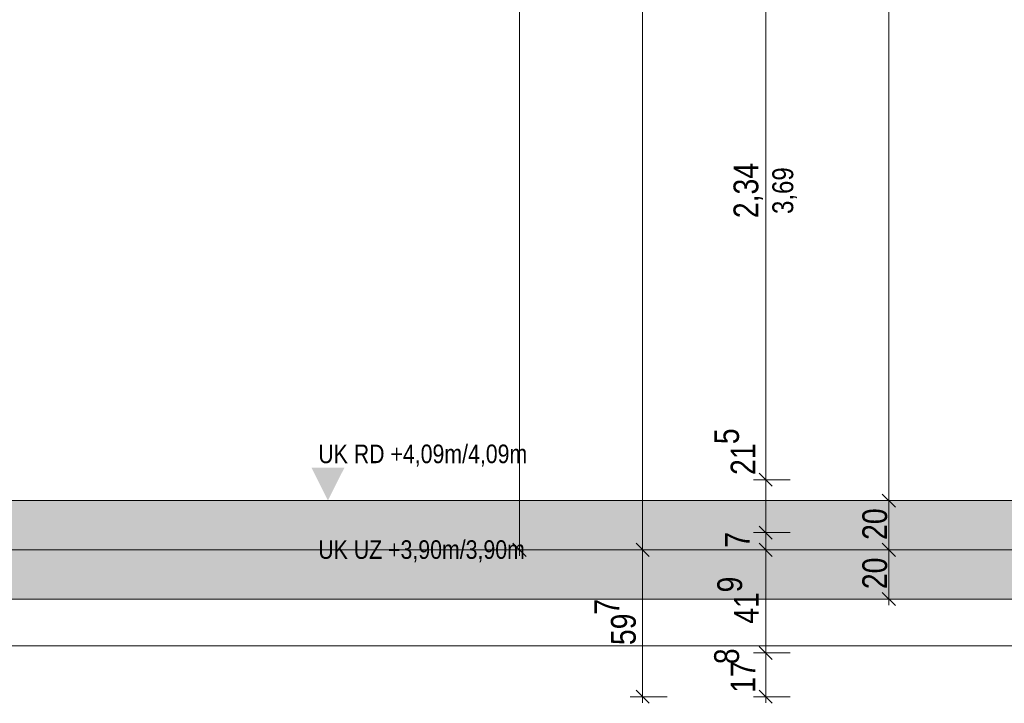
# Model space of a CAD drawing. Extents: x -620 to 300, y 62 to 1162.
# Tile 19 of 256: x -68 to 12, y 207 to 263. Entities that reach past the tile are written whole.
import ezdxf
from ezdxf.lldxf.tags import DXFTag

# ---------------------------------------------------------------- set-up
doc = ezdxf.new("R2010")
doc.units = 0
doc.layers.get('0').update_dxf_attribs({"lineweight": 13})
for name, color, linetype, lineweight, true_color in [('--Bem innen', 9, 'Continuous', 13, 0x808080), ('30 -33 Aussenwände- 7 Fassade_ Elemente', 7, 'Continuous', 9, 0x00aacc), ('30 -35 Decken- 1 Konstruktion-Träger- Stahlbeton', 7, 'Continuous', 13, 0x33aa00), ('70 -76 Bemaßung- 2 Allgemein', 9, 'Continuous', 5, 0x808080), ('iwb_Schraffur_Unterzug', 7, 'Continuous', 5, 0xffffcc)]:
    doc.layers.add(name, color=color, linetype=linetype, lineweight=lineweight, true_color=true_color)
doc.layers.add('70 -71 Achsen- 1 Gebäudeachsen', color=7, linetype='STRICHPUNKT2-A06G94XR8I', lineweight=18)
doc.styles.get("Standard").update_dxf_attribs({"font": 'ARIALN.TTF'})
tags = doc.linetypes.add('fein_strichliert-A06G94XS8I', pattern=[4, 1, -2, 1]).pattern_tags.tags
tags[8:9] = [DXFTag(74, 4), DXFTag(75, 0), DXFTag(340, '0'), DXFTag(46, 0.0), DXFTag(50, 0.0), DXFTag(44, 0.0), DXFTag(45, 0.0)]
tags[6:7] = [DXFTag(74, 4), DXFTag(75, 0), DXFTag(340, '0'), DXFTag(46, 0.0), DXFTag(50, 0.0), DXFTag(44, 0.0), DXFTag(45, 0.0)]
tags[4:5] = [DXFTag(74, 4), DXFTag(75, 0), DXFTag(340, '0'), DXFTag(46, 0.0), DXFTag(50, 0.0), DXFTag(44, 0.0), DXFTag(45, 0.0)]
tags = doc.linetypes.add('STRICHPUNKT2-A06G94XR8I', pattern=[12.7, 6.35, -3.175, 0, -3.175]).pattern_tags.tags
tags[10:11] = [DXFTag(74, 4), DXFTag(75, 0), DXFTag(340, '0'), DXFTag(46, 0.0), DXFTag(50, 0.0), DXFTag(44, 0.0), DXFTag(45, 0.0)]
tags[8:9] = [DXFTag(74, 4), DXFTag(75, 0), DXFTag(340, '0'), DXFTag(46, 0.0), DXFTag(50, 0.0), DXFTag(44, 0.0), DXFTag(45, 0.0)]
tags[6:7] = [DXFTag(74, 4), DXFTag(75, 0), DXFTag(340, '0'), DXFTag(46, 0.0), DXFTag(50, 0.0), DXFTag(44, 0.0), DXFTag(45, 0.0)]
tags[4:5] = [DXFTag(74, 4), DXFTag(75, 0), DXFTag(340, '0'), DXFTag(46, 0.0), DXFTag(50, 0.0), DXFTag(44, 0.0), DXFTag(45, 0.0)]

# ---------------------------------------------------------------- blocks, each defined once
blk = doc.blocks.new('Referenz-A06G94XT8I')
at = {"layer": '30 -33 Aussenwände- 7 Fassade_ Elemente', "color": 0, "linetype": 'fein_strichliert-A06G94XS8I', "lineweight": -2, "ltscale": 0.13}
blk.add_line((-447.78, 211.653), (31.62, 211.653), dxfattribs=at)
at = {"layer": '30 -35 Decken- 1 Konstruktion-Träger- Stahlbeton', "color": 0, "linetype": 'fein_strichliert-A06G94XS8I', "lineweight": -2, "ltscale": 0.13}
for p, q in [((-451.58, 223.453), (35.42, 223.453)), ((-451.58, 215.453), (35.42, 215.453))]:
    blk.add_line(p, q, dxfattribs=at)
at = {"layer": '70 -71 Achsen- 1 Gebäudeachsen', "color": 0, "linetype": 'STRICHPUNKT2-A06G94XR8I', "lineweight": -2, "ltscale": 0.13}
blk.add_line((-538.631, 219.453), (76.501, 219.453), dxfattribs=at)
at = {"layer": '70 -76 Bemaßung- 2 Allgemein', "color": 0, "linetype": 'Continuous', "lineweight": -2, "ltscale": 0.13}
for p, q in [((-27.52, 220.514), (-27.52, 323.393)), ((2.48, 224.514), (2.48, 319.393)), ((-17.52, 220.514), (-17.52, 311.453)), ((-7.52, 226.214), (-7.52, 270.893)), ((-7.52, 226.214), (-7.52, 227.274)), ((-6.989, 224.623), (-8.05, 225.684)), ((-6.989, 224.623), (-8.05, 225.684)), ((-7.52, 224.653), (-7.52, 226.214)), ((-7.52, 224.653), (-7.52, 226.214)), ((-5.52, 225.153), (-8.52, 225.153)), ((-5.52, 225.153), (-8.52, 225.153)), ((-7.52, 220.853), (-7.52, 225.153)), ((1.95, 223.984), (3.011, 222.923)), ((3.011, 222.923), (1.95, 223.984)), ((2.48, 222.953), (2.48, 224.514)), ((2.48, 223.953), (2.48, 222.393)), ((4.48, 223.453), (1.48, 223.453)), ((4.48, 223.453), (1.48, 223.453)), ((-7.52, 221.914), (-7.52, 222.974)), ((2.48, 220.514), (2.48, 222.393)), ((-7.52, 220.353), (-7.52, 221.914)), ((-5.52, 220.853), (-8.52, 220.853)), ((-5.52, 220.853), (-8.52, 220.853)), ((-6.989, 220.323), (-8.05, 221.384)), ((-8.05, 221.384), (-6.989, 220.323)), ((-7.52, 221.353), (-7.52, 219.793)), ((-7.52, 219.453), (-7.52, 220.853)), ((-26.989, 218.923), (-28.05, 219.984)), ((-27.52, 218.953), (-27.52, 220.514)), ((-16.989, 218.923), (-18.05, 219.984)), ((-18.05, 219.984), (-16.989, 218.923)), ((-17.52, 218.953), (-17.52, 220.514)), ((-17.52, 219.953), (-17.52, 218.393)), ((-8.05, 219.984), (-6.989, 218.923)), ((-8.05, 219.984), (-6.989, 218.923)), ((-7.52, 219.953), (-7.52, 218.393)), ((-7.52, 219.953), (-7.52, 218.393)), ((1.95, 219.984), (3.011, 218.923)), ((3.011, 218.923), (1.95, 219.984)), ((2.48, 218.953), (2.48, 220.514)), ((2.48, 219.953), (2.48, 218.393)), ((-25.52, 219.453), (-28.52, 219.453)), ((-15.52, 219.453), (-18.52, 219.453)), ((-15.52, 219.453), (-18.52, 219.453)), ((-5.52, 219.453), (-8.52, 219.453)), ((-5.52, 219.453), (-8.52, 219.453)), ((-7.52, 219.793), (-7.52, 218.733)), ((4.48, 219.453), (1.48, 219.453)), ((4.48, 219.453), (1.48, 219.453)), ((-17.52, 208.574), (-17.52, 218.393)), ((-7.52, 218.393), (-7.52, 217.333)), ((-7.52, 212.134), (-7.52, 218.393)), ((2.48, 216.514), (2.48, 218.393)), ((3.011, 214.923), (1.95, 215.984)), ((2.48, 214.953), (2.48, 216.514)), ((4.48, 215.453), (1.48, 215.453)), ((-7.52, 210.573), (-7.52, 212.134)), ((-8.05, 211.604), (-6.989, 210.543)), ((-6.989, 210.543), (-8.05, 211.604)), ((-7.52, 211.573), (-7.52, 210.013)), ((-5.52, 211.073), (-8.52, 211.073)), ((-5.52, 211.073), (-8.52, 211.073)), ((-7.52, 208.574), (-7.52, 210.013)), ((-16.989, 206.983), (-18.05, 208.044)), ((-17.52, 207.013), (-17.52, 208.574)), ((-6.989, 206.983), (-8.05, 208.044)), ((-7.52, 207.013), (-7.52, 208.574)), ((-15.52, 207.513), (-18.52, 207.513)), ((-5.52, 207.513), (-8.52, 207.513))]:
    blk.add_line(p, q, dxfattribs=at)
at = {"layer": '70 -76 Bemaßung- 2 Allgemein', "color": 0, "lineweight": -2}
for points in [[(-44.412, 226.124), (-43.08, 223.453), (-41.741, 226.122)], [(-44.412, 220.783), (-43.08, 223.453), (-41.741, 220.785)]]:
    blk.add_solid(points, dxfattribs=at)
at = {"layer": '--Bem innen', "color": 0, "linetype": 'Continuous', "lineweight": -2, "ltscale": 0.13, "insert": (-6.983, 246.741), "char_height": 1.7, "attachment_point": 1, "rotation": 90}
blk.add_mtext('{\\fArial Narrow;3,69}', dxfattribs=at)
at = {"layer": '70 -76 Bemaßung- 2 Allgemein', "color": 0, "linetype": 'Continuous', "lineweight": -2, "ltscale": 0.13, "char_height": 2.01377, "attachment_point": 1, "rotation": 90}
for s, insert in [('{\\fArial Narrow;2,34}', (-10.135, 246.399)), ('{\\fArial Narrow;5}', (-11.704, 228.037)), ('{\\fArial Narrow;21}', (-10.362, 225.535)), ('{\\fArial Narrow;20}', (0.329, 220.257)), ('{\\fArial Narrow;7}', (-10.833, 219.619)), ('{\\fArial Narrow;20}', (0.329, 216.257)), ('{\\fArial Narrow;9}', (-11.449, 215.992)), ('{\\fArial Narrow;41}', (-10.106, 213.45)), ('{\\fArial Narrow;7}', (-21.432, 214.185)), ('{\\fArial Narrow;59}', (-20.089, 211.712)), ('{\\fArial Narrow;8}', (-11.704, 210.16)), ('{\\fArial Narrow;17}', (-10.362, 207.839))]:
    blk.add_mtext(s, dxfattribs=dict(at, insert=insert))
at = {"layer": '70 -76 Bemaßung- 2 Allgemein', "color": 0, "linetype": 'ByBlock', "lineweight": -2, "ltscale": 0.13, "char_height": 1.51033, "attachment_point": 1}
for s, insert in [('{\\fArial Narrow;UK RD +4,09m/4,09m}', (-43.861, 228.004)), ('{\\fArial Narrow;UK UZ +3,90m/3,90m}', (-43.861, 220.229))]:
    blk.add_mtext(s, dxfattribs=dict(at, insert=insert))
blk = doc.blocks.new('Referenz-A06G94XV8I')
at = {"layer": 'iwb_Schraffur_Unterzug', "linetype": 'Continuous', "ltscale": 0.13}
for points in [[(-538.631, 223.453), (76.501, 223.453), (76.501, 222.531)], [(-538.631, 223.453), (76.501, 222.531), (-538.631, 221.28)], [(-538.631, 223.453), (35.421, 223.453), (35.421, 215.453)], [(-538.631, 223.453), (35.421, 215.453), (-538.631, 220.13)], [(-538.631, 221.28), (76.501, 222.531), (76.501, 216.376)], [(-538.631, 221.28), (76.501, 216.376), (-538.631, 217.627)], [(-538.631, 220.13), (35.421, 215.453), (-538.631, 215.453)], [(-538.631, 217.627), (76.501, 216.376), (76.501, 215.453)], [(-538.631, 217.627), (76.501, 215.453), (-538.631, 215.453)]]:
    blk.add_solid(points, dxfattribs=at)

msp = doc.modelspace()

# ---------------------------------------------------------------- block references
at = {"color": 8, "lineweight": 13, "ltscale": 0.13, "true_color": 0x808080}
msp.add_blockref('Referenz-A06G94XT8I', (0, 0), dxfattribs=at)
at = {"color": 8, "lineweight": 25, "ltscale": 0.25, "true_color": 0x808080}
msp.add_blockref('Referenz-A06G94XV8I', (0, 0), dxfattribs=at)

doc.saveas('drawing.dxf')
